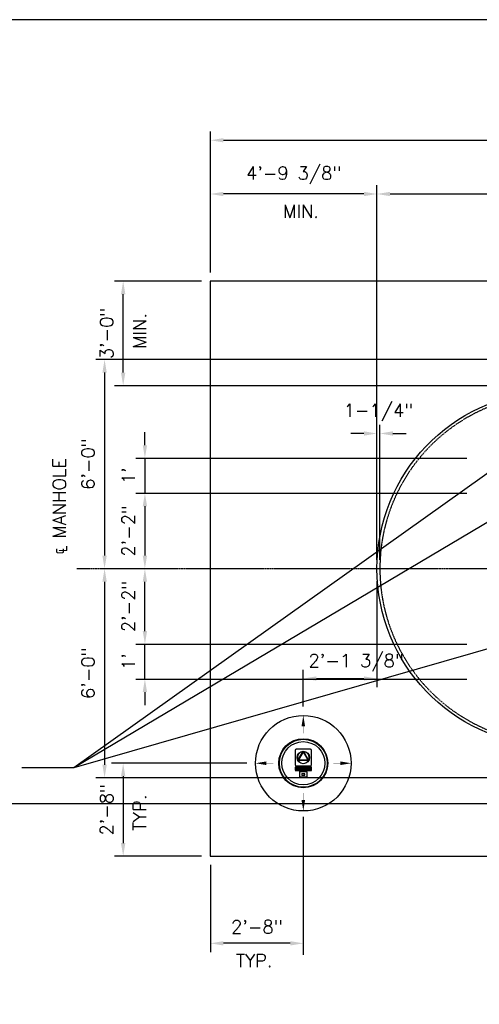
# Model space of a CAD drawing. Extents: x 2963 to 4079, y -422 to 622.
# Tile 1 of 119: x 3147 to 3305, y -83 to 256. Entities that reach past the tile are written whole.
import ezdxf

# ---------------------------------------------------------------- set-up
doc = ezdxf.new("R2010")
doc.units = 0
doc.header["$MEASUREMENT"] = 0
doc.linetypes.add('CENTER1', pattern=[0.6625, 0.5, -0.075, 0.0125, -0.075])
doc.linetypes.add('HIDDEN3', pattern=[0.1875, 0.125, -0.0625])
doc.layers.get('0').update_dxf_attribs({"linetype": 'CONTINUOUS'})
for name, color, linetype in [('CENTERLINE', 3, 'CENTER1'), ('DIM', 3, 'CONTINUOUS'), ('FREEZE-OUTLINE-TITLES', 60, 'CONTINUOUS'), ('MONITOR-WELL-COVER', 2, 'CONTINUOUS'), ('TANK-SLAB', 6, 'CONTINUOUS'), ('TANK-SLOPE', 3, 'CONTINUOUS'), ('TANK-UST', 5, 'CONTINUOUS'), ('TEXT', 3, 'CONTINUOUS')]:
    doc.layers.add(name, color=color, linetype=linetype)
doc.layers.add('FREEZE-LINES', color=8, linetype='CONTINUOUS', plot=False)
doc.styles.add('SIMPLEX', font='simplex')
doc.styles.add('TANK-SLAB$0$SIMPLEX', font='simplex')
doc.dimstyles.new('DIM48', dxfattribs={"dimscale": 48, "dimtxt": 0.09375, "dimasz": 0.09375, "dimexe": 0.0625, "dimexo": 0.0625, "dimgap": 0.0625, "dimtad": 1, "dimdec": 4, "dimzin": 3, "dimdsep": 46, "dimlunit": 4, "dimtxsty": 'SIMPLEX', "dimcen": 0, "dimclrd": 3, "dimclre": 3, "dimclrt": 3, "dimadec": 0, "dimazin": 0, "dimtfac": 1, "dimtdec": 4, "dimtofl": 0, "dimtmove": 2, "dimatfit": 3, "dimfxl": 1, "dimfrac": 2, "dimtolj": 1, "dimtzin": 3, "dimarcsym": 0})

# ---------------------------------------------------------------- blocks, each defined once
blk = doc.blocks.new('*D62')
at = {"layer": 'DIM', "color": 3, "lineweight": -2, "transparency": 16777216}
for p, q in [((3212.92, 168.68), (3212.92, 198.68)), ((3270.27, 69.68), (3270.27, 198.68)), ((3265.77, 195.68), (3217.42, 195.68))]:
    blk.add_line(p, q, dxfattribs=at)
at = {"layer": 'DIM', "color": 3, "transparency": 16777216}
for points in [[(3217.42, 196.43), (3217.42, 194.93), (3212.92, 195.68)], [(3265.77, 196.43), (3265.77, 194.93), (3270.27, 195.68)]]:
    blk.add_solid(points, dxfattribs=at)
at = {"layer": 'DIM', "color": 3, "transparency": 16777216, "insert": (3241.59, 202.11), "char_height": 4.5, "attachment_point": 5, "style": 'SIMPLEX'}
blk.add_mtext('\\A1;4\'-9 3/8"', dxfattribs=at)
blk = doc.blocks.new('*D63')
at = {"layer": 'DIM', "color": 3, "lineweight": -2, "transparency": 16777216}
for p, q in [((3209.92, 165.68), (3179.92, 165.68)), ((3182.92, 134.18), (3182.92, 161.18)), ((3328.91, 129.68), (3179.92, 129.68))]:
    blk.add_line(p, q, dxfattribs=at)
at = {"layer": 'DIM', "color": 3, "transparency": 16777216}
for points in [[(3182.17, 161.18), (3183.67, 161.18), (3182.92, 165.68)], [(3182.17, 134.18), (3183.67, 134.18), (3182.92, 129.68)]]:
    blk.add_solid(points, dxfattribs=at)
at = {"layer": 'DIM', "color": 3, "transparency": 16777216, "insert": (3177.24, 147.68), "char_height": 4.5, "attachment_point": 5, "rotation": 90, "style": 'SIMPLEX'}
blk.add_mtext('\\A1;3\'-0"', dxfattribs=at)
blk = doc.blocks.new('*D64')
at = {"layer": 'DIM', "color": 3, "lineweight": -2, "transparency": 16777216}
for p, q in [((3244.92, -21.78), (3244.92, -65.32)), ((3212.92, -35.32), (3212.92, -65.32)), ((3240.42, -62.32), (3217.42, -62.32))]:
    blk.add_line(p, q, dxfattribs=at)
at = {"layer": 'DIM', "color": 3, "transparency": 16777216}
for points in [[(3217.42, -61.57), (3217.42, -63.07), (3212.92, -62.32)], [(3240.42, -61.57), (3240.42, -63.07), (3244.92, -62.32)]]:
    blk.add_solid(points, dxfattribs=at)
at = {"layer": 'DIM', "color": 3, "transparency": 16777216, "insert": (3228.92, -56.64), "char_height": 4.5, "attachment_point": 5, "style": 'SIMPLEX'}
blk.add_mtext('\\A1;2\'-8"', dxfattribs=at)
blk = doc.blocks.new('*D65')
at = {"layer": 'DIM', "color": 3, "lineweight": -2, "transparency": 16777216}
for p, q in [((3225.48, -0.32), (3179.92, -0.32)), ((3182.92, -4.82), (3182.92, -27.82)), ((3209.92, -32.32), (3179.92, -32.32))]:
    blk.add_line(p, q, dxfattribs=at)
at = {"layer": 'DIM', "color": 3, "transparency": 16777216}
for points in [[(3182.17, -4.82), (3183.67, -4.82), (3182.92, -0.32)], [(3182.17, -27.82), (3183.67, -27.82), (3182.92, -32.32)]]:
    blk.add_solid(points, dxfattribs=at)
at = {"layer": 'DIM', "color": 3, "transparency": 16777216, "insert": (3177.24, -16.32), "char_height": 4.5, "attachment_point": 5, "rotation": 90, "style": 'SIMPLEX'}
blk.add_mtext('\\A1;2\'-8"', dxfattribs=at)
blk = doc.blocks.new('*D66')
at = {"layer": 'DIM', "color": 3, "lineweight": -2, "transparency": 16777216}
for p, q in [((3212.92, 168.68), (3212.92, 217.18)), ((3876.42, 168.68), (3876.42, 217.18)), ((3217.42, 214.18), (3871.92, 214.18))]:
    blk.add_line(p, q, dxfattribs=at)
at = {"layer": 'DIM', "color": 3, "transparency": 16777216}
for points in [[(3217.42, 214.93), (3217.42, 213.43), (3212.92, 214.18)], [(3871.92, 214.93), (3871.92, 213.43), (3876.42, 214.18)]]:
    blk.add_solid(points, dxfattribs=at)
at = {"layer": 'DIM', "color": 3, "transparency": 16777216, "insert": (3544.67, 220.61), "char_height": 4.5, "attachment_point": 5, "style": 'SIMPLEX'}
blk.add_mtext('\\A1;55\'-3 1/2" (F.V. TANK SLAB)', dxfattribs=at)
blk = doc.blocks.new('*D68')
at = {"layer": 'DIM', "color": 3, "lineweight": -2, "transparency": 16777216}
blk.add_line((3274.77, 195.68), (3810.53, 195.68), dxfattribs=at)
at = {"layer": 'DIM', "color": 3, "transparency": 16777216}
for points in [[(3274.77, 196.43), (3274.77, 194.93), (3270.27, 195.68)], [(3810.53, 196.43), (3810.53, 194.93), (3815.03, 195.68)]]:
    blk.add_solid(points, dxfattribs=at)
at = {"layer": 'DIM', "color": 3, "transparency": 16777216, "insert": (3542.65, 202.11), "char_height": 4.5, "attachment_point": 5, "style": 'SIMPLEX'}
blk.add_mtext('\\A1;45\'-4 3/4" (F.V. TANK LENGTH)', dxfattribs=at)
blk = doc.blocks.new('*D72')
at = {"layer": 'DIM', "color": 3, "lineweight": -2, "transparency": 16777216}
for p, q in [((3270.27, 62.32), (3270.27, 25.85)), ((3244.92, 19.22), (3244.92, 31.85)), ((3249.42, 28.85), (3265.77, 28.85))]:
    blk.add_line(p, q, dxfattribs=at)
at = {"layer": 'DIM', "color": 3, "transparency": 16777216}
for points in [[(3249.42, 29.6), (3249.42, 28.1), (3244.92, 28.85)], [(3265.77, 29.6), (3265.77, 28.1), (3270.27, 28.85)]]:
    blk.add_solid(points, dxfattribs=at)
at = {"layer": 'DIM', "color": 3, "transparency": 16777216, "insert": (3263.11, 34.27), "char_height": 4.5, "attachment_point": 5, "style": 'SIMPLEX'}
blk.add_mtext('\\A1;2\'-1 3/8"', dxfattribs=at)
blk = doc.blocks.new('A$C50C34665')
at = {"layer": 'MONITOR-WELL-COVER', "color": 2}
for points in [[(-14.3, 5.8), (-14.3, 4.5), (-14.7, 4.5), (-14.7, 3.4), (-14.3, 3.4), (-14.3, 1), (-12.6, 1), (-12.6, 3.4), (-11.7, 3.4), (-11.7, 4.5), (-12.6, 4.5), (-12.6, 5.4, -0.414214), (-12.3, 5.7), (-11.7, 5.7), (-11.7, 6.7)], [(-3.3, 4.2), (-3.3, 4.2), (-3.3, 5.6), (-4.7, 5.6), (-4.7, 1), (-3.1, 1), (-3.1, 2.9, -0.414214), (-2.2, 3.8), (-2, 3.8), (-2, 5.6, 0.015515), (-2.1, 5.6, 0.024733), (-2.1, 5.6, 0.005946), (-2.2, 5.6, 0.01287), (-2.2, 5.7, 0.049414), (-2.3, 5.7, 0.053929), (-2.4, 5.7, 0.036627), (-2.5, 5.6, 0.042565), (-2.5, 5.6, 0.006291), (-2.6, 5.6, 0.008872), (-2.6, 5.6, 0.009321), (-2.7, 5.5, 0.009742), (-2.7, 5.5, 0.028906), (-2.8, 5.5, 0.027693), (-2.9, 5.4, 0.02663), (-2.9, 5.3, 0.041647), (-2.9, 5.3, 0.000265), (-3, 5.3, 0.000163), (-3, 5.2, 0.000116), (-3, 5.1, 0.000666), (-3.1, 5.1, 0.034843), (-3.1, 5, 0.014153), (-3.1, 4.9, 0.001676), (-3.1, 4.9, -0.00303), (-3.1, 4.8, -0.000398), (-3.1, 4.7, 0.000724), (-3.2, 4.7, 0.00166), (-3.2, 4.6, 0.006697), (-3.2, 4.5, 0.003794), (-3.2, 4.5, 0.000693), (-3.2, 4.4, 0.000272), (-3.2, 4.4, 0.00002), (-3.3, 4.2, 0.002677), (-3.3, 4.2, 0.000101), (-3.3, 4.2)]]:
    blk.add_lwpolyline(points, format="xyb", dxfattribs=at)
for points in [[(9.3, 6.7), (9.3, 6.3), (14.2, 6.3, -0.414214), (14.6, 5.9), (14.6, 0.8, -0.414214), (14.2, 0.4), (-14.5, 0.4), (-14.2, 0), (14.2, 0, 0.414214), (15, 0.9), (15, 5.9, 0.414214), (14.2, 6.7)], [(-11.1, 5.7), (-10.1, 5.7, 0.414214), (-9.8, 6.1), (-9.8, 6.4, 0.414214), (-10.1, 6.7), (-11.1, 6.7, 0.414214), (-11.4, 6.4), (-11.4, 6.1, 0.414214)], [(2.2, 2.2), (1.9, 2.1), (1.8, 2.1), (1.6, 2), (1.4, 2), (1.2, 2), (0.9, 2), (0.7, 2), (0.5, 2), (0.3, 2), (0.1, 2.1), (0, 2.2), (-0.1, 2.3), (-0.2, 2.4), (-0.2, 2.5), (-0.2, 2.9), (2.3, 2.9), (2.3, 3), (2.3, 3.1), (2.3, 3.3), (2.4, 3.4), (2.4, 3.6), (2.4, 3.7, 1), (-1.8, 3.7), (-1.8, 3.5), (-1.8, 3.2), (-1.8, 3), (-1.8, 2.7), (-1.7, 2.5), (-1.7, 2.3), (-1.6, 2), (-1.5, 1.9), (-1.4, 1.7), (-1.3, 1.6), (-1.2, 1.4), (-1, 1.3), (-0.8, 1.2), (-0.6, 1.1), (-0.4, 1), (-0.2, 1), (0.1, 1), (0.5, 0.9), (0.7, 0.9), (1, 1), (1.3, 1), (1.4, 1), (1.6, 1.1), (1.8, 1.1), (2, 1.2), (2, 1.2)], [(1.1, 3.7), (1.1, 3.9, 1), (-0.3, 3.9), (-0.3, 3.7)], [(4.9, 5.7), (5.9, 5.7, 0.414214), (6.3, 6.1), (6.3, 6.4, 0.414214), (5.9, 6.7), (4.9, 6.7, 0.414214), (4.6, 6.4), (4.6, 6.1, 0.414214)], [(9.8, 1.2), (9.8, 2), (9.1, 2, -0.414214), (8.7, 2.5), (8.7, 4.1), (9.8, 4.1), (9.8, 5.6), (8.7, 5.6), (8.7, 6.5), (7.8, 6.5, -0.161868), (6.5, 4.9), (6.5, 4.1), (7, 4.1), (7, 1.8), (7.1, 1.7), (7.1, 1.5), (7.2, 1.4), (7.3, 1.3), (7.3, 1.2), (7.5, 1.2), (7.5, 1.1), (7.8, 1), (8, 1), (8.1, 0.9), (8.3, 0.9), (8.5, 0.9), (8.7, 0.9), (8.8, 1), (9, 1), (9.1, 1), (9.3, 1), (9.4, 1.1), (9.6, 1.1)], [(11.7, 2.5), (11.7, 2.9), (14.1, 2.9), (14.2, 3), (14.2, 3.1), (14.2, 3.3), (14.2, 3.4), (14.2, 3.6), (14.2, 3.7, 1), (10.1, 3.7), (10.1, 3.5), (10.1, 3.2), (10.1, 3), (10.1, 2.7), (10.1, 2.5), (10.2, 2.3), (10.3, 2), (10.4, 1.9), (10.5, 1.7), (10.6, 1.6), (10.7, 1.4), (10.9, 1.3), (11.1, 1.2), (11.2, 1.1), (11.5, 1), (11.7, 1), (12, 1), (12.4, 0.9), (12.6, 0.9), (12.9, 1), (13.1, 1), (13.3, 1), (13.5, 1.1), (13.7, 1.1), (13.9, 1.2), (13.9, 1.2), (14.1, 2.2), (13.8, 2.1), (13.7, 2.1), (13.5, 2), (13.3, 2), (13.1, 2), (12.8, 2), (12.6, 2), (12.4, 2), (12.2, 2), (12, 2.1), (11.9, 2.2), (11.8, 2.3), (11.7, 2.4)], [(13, 3.7), (13, 3.9, 1), (11.6, 3.9), (11.6, 3.7)]]:
    blk.add_lwpolyline(points, format="xyb", close=True, dxfattribs=at)
for points in [[(-11.7, 6.7), (-11.8, 6.8), (-11.9, 6.8), (-12, 6.8), (-12, 6.8), (-12.1, 6.8), (-12.1, 6.8), (-12.2, 6.8), (-12.2, 6.8), (-12.3, 6.8), (-12.3, 6.8), (-12.3, 6.8), (-12.4, 6.8), (-12.4, 6.8), (-12.5, 6.8), (-12.5, 6.8), (-12.5, 6.8), (-12.6, 6.8), (-12.6, 6.8), (-12.7, 6.8), (-12.7, 6.8), (-12.8, 6.8), (-12.8, 6.8), (-12.8, 6.8), (-12.9, 6.8), (-12.9, 6.8), (-13, 6.8), (-13, 6.8), (-13.1, 6.8), (-13.1, 6.8), (-13.2, 6.8), (-13.2, 6.8), (-13.2, 6.8), (-13.3, 6.8), (-13.3, 6.8), (-13.3, 6.8), (-13.4, 6.8), (-13.4, 6.8), (-13.4, 6.7), (-13.5, 6.7), (-13.5, 6.7), (-13.5, 6.7), (-13.5, 6.7), (-13.5, 6.7), (-13.6, 6.7), (-13.6, 6.7), (-13.6, 6.7), (-13.6, 6.7), (-13.7, 6.7), (-13.7, 6.6), (-13.7, 6.6), (-13.7, 6.6), (-13.8, 6.6), (-13.8, 6.6), (-13.8, 6.6), (-13.8, 6.6), (-13.8, 6.5), (-13.8, 6.5), (-13.9, 6.5), (-13.9, 6.5), (-13.9, 6.5), (-13.9, 6.5), (-13.9, 6.5), (-13.9, 6.5), (-13.9, 6.4), (-14, 6.4), (-14, 6.4), (-14, 6.4), (-14, 6.4), (-14, 6.4), (-14.1, 6.3), (-14.1, 6.3), (-14.1, 6.3), (-14.1, 6.3), (-14.1, 6.2), (-14.1, 6.2), (-14.2, 6.2), (-14.2, 6.2), (-14.2, 6.2), (-14.2, 6.1), (-14.2, 6.1), (-14.2, 6.1), (-14.2, 6), (-14.2, 6), (-14.2, 6), (-14.2, 5.9), (-14.3, 5.9), (-14.3, 5.9), (-14.3, 5.8)], [(-7.8, 4.4), (-7.8, 6.7), (-9.4, 6.7), (-9.4, 1), (-7.8, 1), (-7.8, 2.3)], [(-7.8, 4.4), (-7.8, 4.4), (-7.8, 4.4), (-7.8, 4.5), (-7.8, 4.5), (-7.8, 4.6), (-7.8, 4.6), (-7.7, 4.7), (-7.7, 4.7), (-7.7, 4.8), (-7.7, 4.8), (-7.7, 4.8), (-7.7, 4.9), (-7.7, 4.9), (-7.6, 4.9), (-7.6, 5), (-7.6, 5), (-7.6, 5), (-7.6, 5.1), (-7.6, 5.1), (-7.5, 5.1), (-7.5, 5.2), (-7.5, 5.2), (-7.5, 5.2), (-7.5, 5.3), (-7.4, 5.3), (-7.4, 5.3), (-7.4, 5.4), (-7.4, 5.4), (-7.3, 5.4), (-7.3, 5.4), (-7.3, 5.5), (-7.3, 5.5), (-7.2, 5.5), (-7.2, 5.5), (-7.2, 5.5), (-7.1, 5.6), (-7.1, 5.6), (-7.1, 5.6), (-7, 5.6), (-7, 5.6), (-7, 5.6), (-6.9, 5.7), (-6.9, 5.7), (-6.8, 5.7), (-6.8, 5.7), (-6.8, 5.7), (-6.7, 5.7), (-6.7, 5.7), (-6.6, 5.7), (-6.6, 5.7), (-6.5, 5.7), (-6.5, 5.7), (-6.5, 5.7), (-6.4, 5.7), (-6.4, 5.7), (-6.3, 5.7), (-6.3, 5.7), (-6.3, 5.7), (-6.2, 5.7), (-6.2, 5.7), (-6.1, 5.7), (-6.1, 5.7), (-6.1, 5.7), (-6, 5.7), (-6, 5.6), (-5.9, 5.6), (-5.9, 5.6), (-5.9, 5.6), (-5.8, 5.6), (-5.8, 5.6), (-5.8, 5.5), (-5.7, 5.5), (-5.7, 5.5), (-5.7, 5.5), (-5.6, 5.5), (-5.6, 5.4), (-5.6, 5.4), (-5.6, 5.4), (-5.5, 5.4), (-5.5, 5.3), (-5.5, 5.3), (-5.5, 5.3), (-5.4, 5.2), (-5.4, 5.2), (-5.4, 5.2), (-5.4, 5.1), (-5.4, 5.1), (-5.3, 5.1), (-5.3, 5), (-5.3, 5), (-5.3, 5), (-5.3, 4.9), (-5.3, 4.9), (-5.3, 4.9), (-5.2, 4.8), (-5.2, 4.8), (-5.2, 4.8), (-5.2, 4.7), (-5.2, 4.7), (-5.2, 4.6), (-5.2, 4.6), (-5.2, 4.5), (-5.1, 4.5), (-5.1, 4.4), (-5.1, 4.4), (-5.1, 4.4), (-5.1, 4.3), (-5.1, 4.3), (-5.1, 4.2), (-5.1, 4.2), (-5.1, 4.1), (-5.1, 4.1), (-5.1, 4.1), (-5.1, 4), (-5.1, 4), (-5.1, 3.9), (-5.1, 3.9), (-5.1, 3.9), (-5.1, 3.8), (-5.1, 3.8), (-5.1, 3.8), (-5.1, 3.7), (-5.1, 3.7), (-5.1, 3.6), (-5.1, 3.6), (-5.1, 3.6), (-5, 3.5), (-5, 3.5), (-5, 3.5), (-5, 3.4), (-5, 3.4), (-5, 3.4), (-5, 3.3), (-5, 3.3), (-5, 3.3), (-5, 3.2), (-5, 3.2), (-5, 3.2), (-5, 3.1), (-5.1, 3.1), (-5.1, 3.1), (-5.1, 3), (-5.1, 3), (-5.1, 3), (-5.1, 2.9), (-5.1, 2.9), (-5.1, 2.8), (-5.1, 2.8), (-5.1, 2.8), (-5.1, 2.7), (-5.1, 2.7), (-5.1, 2.7), (-5.1, 2.6), (-5.1, 2.6), (-5.1, 2.5), (-5.1, 2.5), (-5.1, 2.5), (-5.1, 2.4), (-5.1, 2.4), (-5.1, 2.3), (-5.1, 2.3), (-5.1, 2.2), (-5.1, 2.2), (-5.2, 2.1), (-5.2, 2.1), (-5.2, 2), (-5.2, 2), (-5.2, 2), (-5.2, 1.9), (-5.2, 1.9), (-5.2, 1.8), (-5.3, 1.8), (-5.3, 1.8), (-5.3, 1.7), (-5.3, 1.7), (-5.3, 1.7), (-5.3, 1.6), (-5.3, 1.6), (-5.4, 1.6), (-5.4, 1.5), (-5.4, 1.5), (-5.4, 1.5), (-5.4, 1.4), (-5.5, 1.4), (-5.5, 1.4), (-5.5, 1.3), (-5.5, 1.3), (-5.6, 1.3), (-5.6, 1.3), (-5.6, 1.2), (-5.6, 1.2), (-5.7, 1.2), (-5.7, 1.2), (-5.7, 1.2), (-5.8, 1.1), (-5.8, 1.1), (-5.8, 1.1), (-5.9, 1.1), (-5.9, 1.1), (-5.9, 1), (-6, 1), (-6, 1), (-6.1, 1), (-6.1, 1), (-6.1, 1), (-6.2, 1), (-6.2, 1), (-6.3, 1), (-6.3, 1), (-6.3, 0.9), (-6.4, 0.9), (-6.4, 0.9), (-6.5, 0.9), (-6.5, 0.9), (-6.5, 0.9), (-6.6, 0.9), (-6.6, 1), (-6.7, 1), (-6.7, 1), (-6.8, 1), (-6.8, 1), (-6.8, 1), (-6.9, 1), (-6.9, 1), (-7, 1), (-7, 1), (-7, 1.1), (-7.1, 1.1), (-7.1, 1.1), (-7.1, 1.1), (-7.2, 1.1), (-7.2, 1.2), (-7.2, 1.2), (-7.3, 1.2), (-7.3, 1.2), (-7.3, 1.2), (-7.3, 1.3), (-7.4, 1.3), (-7.4, 1.3), (-7.4, 1.3), (-7.4, 1.4), (-7.5, 1.4), (-7.5, 1.4), (-7.5, 1.5), (-7.5, 1.5), (-7.5, 1.5), (-7.6, 1.6), (-7.6, 1.6), (-7.6, 1.6), (-7.6, 1.7), (-7.6, 1.7), (-7.6, 1.7), (-7.7, 1.8), (-7.7, 1.8), (-7.7, 1.8), (-7.7, 1.9), (-7.7, 1.9), (-7.7, 2), (-7.7, 2), (-7.8, 2), (-7.8, 2.1), (-7.8, 2.1), (-7.8, 2.2), (-7.8, 2.2), (-7.8, 2.3), (-7.8, 2.3)]]:
    blk.add_lwpolyline(points, dxfattribs=at)
for points in [[(-11.4, 1), (-9.8, 1), (-9.8, 5.4), (-11.4, 5.4)], [(-6.7, 3.1), (-6.7, 3.1), (-6.7, 3.1), (-6.7, 3.1), (-6.7, 3.1), (-6.7, 3.1), (-6.7, 3.1), (-6.7, 3), (-6.7, 3), (-6.7, 3), (-6.7, 3), (-6.7, 3), (-6.7, 3), (-6.7, 3), (-6.7, 2.9), (-6.7, 2.9), (-6.7, 2.9), (-6.7, 2.9), (-6.7, 2.9), (-6.7, 2.9), (-6.7, 2.8), (-6.7, 2.8), (-6.7, 2.8), (-6.7, 2.8), (-6.7, 2.8), (-6.7, 2.7), (-6.7, 2.7), (-6.7, 2.7), (-6.7, 2.7), (-6.7, 2.7), (-6.7, 2.7), (-6.7, 2.7), (-6.8, 2.6), (-6.8, 2.6), (-6.8, 2.6), (-6.8, 2.6), (-6.8, 2.6), (-6.8, 2.6), (-6.8, 2.6), (-6.8, 2.5), (-6.8, 2.5), (-6.8, 2.5), (-6.8, 2.5), (-6.8, 2.5), (-6.8, 2.5), (-6.8, 2.5), (-6.9, 2.5), (-6.9, 2.5), (-6.9, 2.5), (-6.9, 2.4), (-6.9, 2.4), (-6.9, 2.4), (-6.9, 2.4), (-6.9, 2.4), (-6.9, 2.4), (-7, 2.4), (-7, 2.4), (-7, 2.4), (-7, 2.4), (-7, 2.4), (-7, 2.4), (-7, 2.4), (-7.1, 2.4), (-7.1, 2.3), (-7.1, 2.3), (-7.1, 2.3), (-7.1, 2.3), (-7.1, 2.3), (-7.1, 2.3), (-7.2, 2.3), (-7.2, 2.3), (-7.2, 2.3), (-7.2, 2.3), (-7.2, 2.3), (-7.2, 2.3), (-7.3, 2.3), (-7.3, 2.3), (-7.3, 2.3), (-7.3, 2.3), (-7.3, 2.3), (-7.3, 2.3), (-7.4, 2.3), (-7.4, 2.4), (-7.4, 2.4), (-7.4, 2.4), (-7.4, 2.4), (-7.4, 2.4), (-7.4, 2.4), (-7.5, 2.4), (-7.5, 2.4), (-7.5, 2.4), (-7.5, 2.4), (-7.5, 2.4), (-7.5, 2.4), (-7.5, 2.4), (-7.5, 2.4), (-7.5, 2.5), (-7.6, 2.5), (-7.6, 2.5), (-7.6, 2.5), (-7.6, 2.5), (-7.6, 2.5), (-7.6, 2.5), (-7.6, 2.5), (-7.6, 2.5), (-7.6, 2.5), (-7.6, 2.6), (-7.6, 2.6), (-7.6, 2.6), (-7.6, 2.6), (-7.7, 2.6), (-7.7, 2.6), (-7.7, 2.6), (-7.7, 2.7), (-7.7, 2.7), (-7.7, 2.7), (-7.7, 2.7), (-7.7, 2.7), (-7.7, 2.7), (-7.7, 2.7), (-7.7, 2.8), (-7.7, 2.8), (-7.7, 2.8), (-7.7, 2.8), (-7.7, 2.8), (-7.7, 2.9), (-7.7, 2.9), (-7.7, 2.9), (-7.7, 2.9), (-7.7, 2.9), (-7.7, 2.9), (-7.7, 3), (-7.7, 3), (-7.7, 3), (-7.7, 3), (-7.7, 3), (-7.7, 3), (-7.7, 3), (-7.7, 3.1), (-7.7, 3.1), (-7.7, 3.1), (-7.7, 3.1), (-7.8, 3.1), (-7.8, 3.1), (-7.8, 3.1), (-7.8, 3.2), (-7.8, 3.2), (-7.8, 3.2), (-7.8, 3.2), (-7.8, 3.2), (-7.8, 3.2), (-7.8, 3.2), (-7.8, 3.2), (-7.8, 3.3), (-7.8, 3.3), (-7.8, 3.3), (-7.8, 3.3), (-7.8, 3.3), (-7.8, 3.3), (-7.8, 3.3), (-7.8, 3.3), (-7.8, 3.4), (-7.8, 3.4), (-7.7, 3.4), (-7.7, 3.4), (-7.7, 3.4), (-7.7, 3.4), (-7.7, 3.4), (-7.7, 3.5), (-7.7, 3.5), (-7.7, 3.5), (-7.7, 3.5), (-7.7, 3.5), (-7.7, 3.5), (-7.7, 3.5), (-7.7, 3.6), (-7.7, 3.6), (-7.7, 3.6), (-7.7, 3.6), (-7.7, 3.6), (-7.7, 3.6), (-7.7, 3.7), (-7.7, 3.7), (-7.7, 3.7), (-7.7, 3.7), (-7.7, 3.7), (-7.7, 3.8), (-7.7, 3.8), (-7.7, 3.8), (-7.7, 3.8), (-7.7, 3.8), (-7.7, 3.8), (-7.7, 3.8), (-7.7, 3.9), (-7.7, 3.9), (-7.6, 3.9), (-7.6, 3.9), (-7.6, 3.9), (-7.6, 3.9), (-7.6, 3.9), (-7.6, 3.9), (-7.6, 4), (-7.6, 4), (-7.6, 4), (-7.6, 4), (-7.6, 4), (-7.6, 4), (-7.6, 4), (-7.5, 4), (-7.5, 4), (-7.5, 4), (-7.5, 4.1), (-7.5, 4.1), (-7.5, 4.1), (-7.5, 4.1), (-7.5, 4.1), (-7.5, 4.1), (-7.4, 4.1), (-7.4, 4.1), (-7.4, 4.1), (-7.4, 4.1), (-7.4, 4.1), (-7.4, 4.1), (-7.4, 4.1), (-7.3, 4.1), (-7.3, 4.1), (-7.3, 4.1), (-7.3, 4.1), (-7.3, 4.2), (-7.3, 4.2), (-7.2, 4.2), (-7.2, 4.2), (-7.2, 4.2), (-7.2, 4.2), (-7.2, 4.2), (-7.2, 4.2), (-7.1, 4.2), (-7.1, 4.1), (-7.1, 4.1), (-7.1, 4.1), (-7.1, 4.1), (-7.1, 4.1), (-7.1, 4.1), (-7, 4.1), (-7, 4.1), (-7, 4.1), (-7, 4.1), (-7, 4.1), (-7, 4.1), (-7, 4.1), (-6.9, 4.1), (-6.9, 4.1), (-6.9, 4.1), (-6.9, 4.1), (-6.9, 4), (-6.9, 4), (-6.9, 4), (-6.9, 4), (-6.9, 4), (-6.8, 4), (-6.8, 4), (-6.8, 4), (-6.8, 4), (-6.8, 4), (-6.8, 3.9), (-6.8, 3.9), (-6.8, 3.9), (-6.8, 3.9), (-6.8, 3.9), (-6.8, 3.9), (-6.8, 3.9), (-6.8, 3.9), (-6.8, 3.8), (-6.7, 3.8), (-6.7, 3.8), (-6.7, 3.8), (-6.7, 3.8), (-6.7, 3.8), (-6.7, 3.8), (-6.7, 3.7), (-6.7, 3.7), (-6.7, 3.7), (-6.7, 3.7), (-6.7, 3.7), (-6.7, 3.6), (-6.7, 3.6), (-6.7, 3.6), (-6.7, 3.6), (-6.7, 3.6), (-6.7, 3.6), (-6.7, 3.5), (-6.7, 3.5), (-6.7, 3.5), (-6.7, 3.5), (-6.7, 3.5), (-6.7, 3.5), (-6.7, 3.5), (-6.7, 3.4), (-6.7, 3.4), (-6.7, 3.4), (-6.7, 3.4), (-6.7, 3.4), (-6.7, 3.4), (-6.7, 3.4), (-6.7, 3.3), (-6.7, 3.3), (-6.7, 3.3), (-6.7, 3.3), (-6.7, 3.3), (-6.7, 3.3), (-6.7, 3.3), (-6.7, 3.3), (-6.7, 3.2), (-6.7, 3.2), (-6.7, 3.2), (-6.7, 3.2), (-6.7, 3.2), (-6.7, 3.2), (-6.7, 3.2), (-6.7, 3.2)], [(-7.1, 6.3), (-7.1, 6.7), (1.9, 6.7), (1.9, 6.3)], [(2.6, 1), (4.2, 1), (4.2, 6.7), (2.6, 6.7)], [(4.6, 1), (6.3, 1), (6.3, 5.4), (4.6, 5.4)]]:
    blk.add_lwpolyline(points, close=True, dxfattribs=at)
blk = doc.blocks.new('*D75')
at = {"layer": 'DIM', "color": 3, "lineweight": -2, "transparency": 16777216}
for p, q in [((3328.33, 138.69), (3173.52, 138.69)), ((3176.52, 134.19), (3176.52, 71.19))]:
    blk.add_line(p, q, dxfattribs=at)
at = {"layer": 'DIM', "color": 3, "transparency": 16777216}
for points in [[(3175.77, 134.19), (3177.27, 134.19), (3176.52, 138.69)], [(3175.77, 71.19), (3177.27, 71.19), (3176.52, 66.69)]]:
    blk.add_solid(points, dxfattribs=at)
at = {"layer": 'DIM', "color": 3, "transparency": 16777216, "insert": (3170.84, 102.69), "char_height": 4.5, "attachment_point": 5, "rotation": 90, "style": 'SIMPLEX'}
blk.add_mtext('\\A1;6\'-0"', dxfattribs=at)
blk = doc.blocks.new('*D76')
at = {"layer": 'DIM', "color": 3, "lineweight": -2, "transparency": 16777216}
for p, q in [((3176.52, 62.19), (3176.52, -0.81)), ((3328.33, -5.31), (3173.52, -5.31))]:
    blk.add_line(p, q, dxfattribs=at)
at = {"layer": 'DIM', "color": 3, "transparency": 16777216}
for points in [[(3175.77, 62.19), (3177.27, 62.19), (3176.52, 66.69)], [(3175.77, -0.81), (3177.27, -0.81), (3176.52, -5.31)]]:
    blk.add_solid(points, dxfattribs=at)
at = {"layer": 'DIM', "color": 3, "transparency": 16777216, "insert": (3170.84, 30.69), "char_height": 4.5, "attachment_point": 5, "rotation": 90, "style": 'SIMPLEX'}
blk.add_mtext('\\A1;6\'-0"', dxfattribs=at)
blk = doc.blocks.new('*D77')
at = {"layer": 'DIM', "color": 3, "lineweight": -2, "transparency": 16777216}
for p, q in [((3190.4, 109.19), (3190.4, 113.69)), ((3190.4, 88.19), (3190.4, 83.69))]:
    blk.add_line(p, q, dxfattribs=at)
at = {"layer": 'DIM', "color": 3, "transparency": 16777216}
for points in [[(3189.65, 109.19), (3191.15, 109.19), (3190.4, 104.69)], [(3189.65, 88.19), (3191.15, 88.19), (3190.4, 92.69)]]:
    blk.add_solid(points, dxfattribs=at)
at = {"layer": 'DIM', "color": 3, "transparency": 16777216, "insert": (3184.72, 98.69), "char_height": 4.5, "attachment_point": 5, "rotation": 90, "style": 'SIMPLEX'}
blk.add_mtext("\\A1;1'", dxfattribs=at)
blk = doc.blocks.new('*D78')
at = {"layer": 'DIM', "color": 3, "lineweight": -2, "transparency": 16777216}
blk.add_line((3190.4, 88.19), (3190.4, 71.19), dxfattribs=at)
at = {"layer": 'DIM', "color": 3, "transparency": 16777216}
for points in [[(3189.65, 88.19), (3191.15, 88.19), (3190.4, 92.69)], [(3189.65, 71.19), (3191.15, 71.19), (3190.4, 66.69)]]:
    blk.add_solid(points, dxfattribs=at)
at = {"layer": 'DIM', "color": 3, "transparency": 16777216, "insert": (3184.72, 79.69), "char_height": 4.5, "attachment_point": 5, "rotation": 90, "style": 'SIMPLEX'}
blk.add_mtext('\\A1;2\'-2"', dxfattribs=at)
blk = doc.blocks.new('*D79')
at = {"layer": 'DIM', "color": 3, "lineweight": -2, "transparency": 16777216}
for p, q in [((3190.4, 45.19), (3190.4, 49.69)), ((3190.4, 24.19), (3190.4, 19.69))]:
    blk.add_line(p, q, dxfattribs=at)
at = {"layer": 'DIM', "color": 3, "transparency": 16777216}
for points in [[(3189.65, 45.19), (3191.15, 45.19), (3190.4, 40.69)], [(3189.65, 24.19), (3191.15, 24.19), (3190.4, 28.69)]]:
    blk.add_solid(points, dxfattribs=at)
at = {"layer": 'DIM', "color": 3, "transparency": 16777216, "insert": (3184.72, 34.69), "char_height": 4.5, "attachment_point": 5, "rotation": 90, "style": 'SIMPLEX'}
blk.add_mtext("\\A1;1'", dxfattribs=at)
blk = doc.blocks.new('*D80')
at = {"layer": 'DIM', "color": 3, "lineweight": -2, "transparency": 16777216}
blk.add_line((3190.4, 45.19), (3190.4, 62.19), dxfattribs=at)
at = {"layer": 'DIM', "color": 3, "transparency": 16777216}
for points in [[(3189.65, 62.19), (3191.15, 62.19), (3190.4, 66.69)], [(3189.65, 45.19), (3191.15, 45.19), (3190.4, 40.69)]]:
    blk.add_solid(points, dxfattribs=at)
at = {"layer": 'DIM', "color": 3, "transparency": 16777216, "insert": (3184.72, 53.69), "char_height": 4.5, "attachment_point": 5, "rotation": 90, "style": 'SIMPLEX'}
blk.add_mtext('\\A1;2\'-2"', dxfattribs=at)
blk = doc.blocks.new('*D95')
at = {"color": 3, "lineweight": -2, "transparency": 16777216}
for p, q in [((3270.27, 69.68), (3270.27, 116.22)), ((3271.27, 69.68), (3271.27, 116.22)), ((3265.77, 113.22), (3261.27, 113.22)), ((3275.77, 113.22), (3280.27, 113.22))]:
    blk.add_line(p, q, dxfattribs=at)
at = {"color": 3, "transparency": 16777216}
for points in [[(3265.77, 113.97), (3265.77, 112.47), (3270.27, 113.22)], [(3275.77, 113.97), (3275.77, 112.47), (3271.27, 113.22)]]:
    blk.add_solid(points, dxfattribs=at)
at = {"color": 3, "transparency": 16777216, "insert": (3270.77, 120.42), "char_height": 4.5, "attachment_point": 5, "style": 'SIMPLEX'}
blk.add_mtext('\\A1;1-1/4"', dxfattribs=at)

msp = doc.modelspace()

# ---------------------------------------------------------------- linework, layer by layer
at = {"layer": 'CENTERLINE'}
for p, q in [((3166.91648, 66.6856), (3369.13533, 66.6856)), ((3225.45484, -0.31593), (3178.91667, -0.31593)), ((3244.91667, -18.75624), (3244.91667, -66.31593))]:
    msp.add_line(p, q, dxfattribs=at)
at = {"layer": 'DIM'}
for p, q in [((3187.27536, 104.6856), (3301.17593, 104.6856)), ((3190.39752, 104.6856), (3190.39752, 92.6856)), ((3187.27536, 92.6856), (3301.17593, 92.6856)), ((3187.27536, 40.6856), (3301.17593, 40.6856)), ((3190.39752, 28.6856), (3190.39752, 40.6856)), ((3187.27536, 28.6856), (3301.17593, 28.6856))]:
    msp.add_line(p, q, dxfattribs=at)
at = {"layer": 'FREEZE-LINES', "linetype": 'Continuous'}
msp.add_line((4079.29486, -14.31593), (2963.29486, -14.31593), dxfattribs=at)
at = {"layer": 'FREEZE-OUTLINE-TITLES', "color": 60, "linetype": 'Continuous'}
msp.add_lwpolyline([(4079.29486, 255.68774), (2963.29486, 255.68774), (2963.29486, -422.31593), (4079.29486, -422.31593)], close=True, dxfattribs=at)
at = {"layer": 'MONITOR-WELL-COVER', "color": 2}
for points in [[(3242.45703, 4.48721, 0.414213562), (3242.08203, 4.11221), (3242.08203, -0.80708, 0.414213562), (3242.45703, -1.18208), (3247.37632, -1.18208, 0.414213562), (3247.75132, -0.80708), (3247.75132, 4.11221, 0.414213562), (3247.37632, 4.48721)], [(3243.20251, 0.81493), (3244.7844, 3.55586, 0.609772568), (3244.72427, 3.64931, 0.515091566), (3243.09151, 0.82024, 0.609772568)], [(3246.49198, 0.80508, -0.57736514), (3246.43787, 0.71132), (3243.39471, 0.71077, -0.577365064), (3243.34057, 0.80452), (3244.86167, 3.43997, -0.577320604), (3244.96992, 3.43999)], [(3246.74214, 0.82089, 0.515091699), (3245.10836, 3.64938, 0.609772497), (3245.04827, 3.55591), (3246.63114, 0.81555, 0.609772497)], [(3243.28421, 0.48677, 0.514795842), (3246.54956, 0.48736, 0.609932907), (3246.49867, 0.58617), (3243.33506, 0.5856, 0.609932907)]]:
    msp.add_lwpolyline(points, format="xyb", close=True, dxfattribs=at)
at = {"layer": 'MONITOR-WELL-COVER', "color": 2, "flags": 128}
for points in [[(3243.834, -5.11908, -0.414213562), (3243.73557, -5.02066), (3243.73557, -3.24901, -0.414213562), (3243.834, -3.15058), (3245.99935, -3.15058, -0.414213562), (3246.09778, -3.24901), (3246.09778, -5.02066, -0.414213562), (3245.99935, -5.11908)], [(3245.12777, -4.36415), (3245.45935, -4.36415, 0.159100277), (3245.45935, -4.00982), (3245.12777, -4.00982, 0.466252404), (3244.70558, -4.00982), (3244.374, -4.00982, 0.159100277), (3244.374, -4.36415), (3244.70558, -4.36415, 0.466252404)]]:
    msp.add_lwpolyline(points, format="xyb", close=True, dxfattribs=at)
at = {"layer": 'MONITOR-WELL-COVER', "color": 4}
msp.add_circle((3244.91667, -0.31593), 8.4375, dxfattribs=at)
at = {"layer": 'MONITOR-WELL-COVER', "color": 1}
msp.add_circle((3244.91667, -0.31593), 8.25, dxfattribs=at)
at = {"layer": 'MONITOR-WELL-COVER', "color": 2}
for centre, radius in [((3244.91667, -0.31593), 7.4375), ((3244.91667, 1.65257), 2.13227)]:
    msp.add_circle(centre, radius, dxfattribs=at)
at = {"layer": 'TANK-SLAB'}
msp.add_lwpolyline([(3876.42325, -32.31593), (3876.42325, 165.68407), (3212.91667, 165.68407), (3212.91667, -32.31593)], close=True, dxfattribs=at)
at = {"layer": 'TANK-SLOPE', "const_width": 0.125}
for points in [[(3244.91667, 13.62157), (3244.91667, 9.98078)], [(3230.97917, -0.31593), (3234.61996, -0.31593)], [(3258.85417, -0.31593), (3255.21339, -0.31593)], [(3244.91667, -14.25343), (3244.91667, -10.61265)]]:
    msp.add_lwpolyline(points, dxfattribs=at)
at = {"layer": 'TANK-SLOPE'}
msp.add_circle((3244.91667, -0.31593), 16.4375, dxfattribs=at)
for points in [[(3244.29167, 12.37157), (3244.91667, 16.12157), (3245.54167, 12.37157)], [(3232.22917, -0.94093), (3228.47917, -0.31593), (3232.22917, 0.30907)], [(3257.60417, -0.94093), (3261.35417, -0.31593), (3257.60417, 0.30907)], [(3244.29167, -13.00343), (3244.91667, -16.75343), (3245.54167, -13.00343)]]:
    msp.add_solid(points, dxfattribs=at)
at = {"layer": 'TANK-UST'}
msp.add_lwpolyline([(3328.48651, 5.68407, -0.9543276), (3328.48651, 127.68407)], format="xyb", dxfattribs=at)
at = {"layer": 'TANK-UST', "color": 2, "linetype": 'HIDDEN3'}
msp.add_lwpolyline([(3333.02252, 126.68407), (3328.50997, 126.68407, 0.9539575), (3328.50997, 6.68407), (3333.02252, 6.68407), (3428.27272, 6.68407), (3527.29207, 6.68407), (3752.29207, 6.68407), (3756.78527, 6.68407, 0.9539575), (3756.78527, 126.68407), (3752.29207, 126.68407), (3527.29207, 126.68407), (3428.27272, 126.68407)], format="xyb", close=True, dxfattribs=at)
at = {"layer": 'TEXT'}
for p, q in [((3313.31994, 103.10598), (3165.90507, -1.87769)), ((3322.80948, 91.3185), (3165.90507, -1.87769)), ((3327.85713, 44.64034), (3165.90507, -1.87769)), ((3165.90507, -1.87769), (3148.01416, -1.87769))]:
    msp.add_line(p, q, dxfattribs=at)

# ---------------------------------------------------------------- block references
at = {"layer": 'MONITOR-WELL-COVER', "xscale": 0.1906896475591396, "yscale": 0.1906896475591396, "zscale": 0.1906896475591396}
msp.add_blockref('A$C50C34665', (3244.88452, -2.84403), dxfattribs=at)

# ---------------------------------------------------------------- texts
at = {"layer": 'DIM', "style": 'TANK-SLAB$0$SIMPLEX'}
for s, p in [('MIN.', (3237.94331, 187.43022)), ('TYP.', (3221.76302, -70.55085))]:
    msp.add_text(s, height=4.5, dxfattribs=at).set_placement(p)
for s, p in [('MIN.', (3190.871, 142.37046)), ('TYP.', (3190.86721, -23.6002))]:
    msp.add_text(s, height=4.5, rotation=90, dxfattribs=at).set_placement(p)
at = {"layer": 'DIM', "insert": (3158.73339, 104.81284), "char_height": 4.5, "width": 78.1775253, "attachment_point": 3, "rotation": 90, "style": 'TANK-SLAB$0$SIMPLEX'}
msp.add_mtext('℄ MANHOLE ', dxfattribs=at)

# ---------------------------------------------------------------- dimensions: what is measured, and where the dimension line sits
dim = msp.add_linear_dim(base=(3270.27252, 113.22407), p1=(3271.27252, 66.68407), p2=(3270.27252, 66.68407), text='1-1/4"', dimstyle='DIM48')
dim.commit()
dim.dimension.update_dxf_attribs({"geometry": '*D95', "text_midpoint": (3270.77252, 120.41656), "dimtype": 160})
at = {"layer": 'DIM'}
for base, p1, p2, text, picture, middle in [((3876.42325, 214.18407), (3212.91667, 165.68407), (3876.42325, 165.68407), '<> (F.V. TANK SLAB)', '*D66', (3544.66996, 220.61264)), ((3815.0289, 195.68407), (3270.27252, 195.68407), (3815.0289, 195.68407), '<> (F.V. TANK LENGTH)', '*D68', (3542.65071, 202.11264))]:
    dim = msp.add_linear_dim(base=base, p1=p1, p2=p2, text=text, dimstyle='DIM48', dxfattribs=at)
    dim.commit()
    dim.dimension.update_dxf_attribs({"geometry": picture, "text_midpoint": middle})
for base, p1, p2, angle, picture, middle in [((3212.916675, 195.684065), (3270.272523, 66.684065), (3212.916675, 165.684065), 180, '*D62', (3241.594599, 202.112637)), ((3176.52252, 66.6856), (3331.32601, 138.6856), (3176.52252, 66.6856), 270, '*D75', (3170.84395, 102.6856)), ((3190.39752, 66.6856), (3190.39752, 92.6856), (3190.39752, 66.6856), 270, '*D78', (3184.71895, 79.6856)), ((3176.52252, -5.3144), (3176.52252, 66.6856), (3331.32601, -5.3144), 270, '*D76', (3170.84395, 30.6856)), ((3190.39752, 66.6856), (3190.39752, 40.6856), (3190.39752, 66.6856), 90, '*D80', (3184.71895, 53.6856)), ((3182.91667, -32.31593), (3228.47917, -0.31593), (3212.91667, -32.31593), 270, '*D65', (3177.2381, -16.31593)), ((3212.91667, -62.31593), (3244.91667, -18.77733), (3212.91667, -32.31593), 180, '*D64', (3228.91667, -56.63736))]:
    dim = msp.add_linear_dim(base=base, p1=p1, p2=p2, angle=angle, dimstyle='DIM48', dxfattribs=at)
    dim.commit()
    dim.dimension.update_dxf_attribs({"geometry": picture, "text_midpoint": middle})
for base, p1, p2, angle, text, picture, middle in [((3182.91667, 165.68407), (3331.91129, 129.68413), (3212.92285, 165.68407), 90, '3\'-0"', '*D63', (3177.2381, 147.6841)), ((3190.39752, 92.6856), (3190.39752, 104.6856), (3190.39752, 92.6856), 270, "1'", '*D77', (3184.71895, 98.6856)), ((3190.39752, 40.6856), (3190.39752, 28.6856), (3190.39752, 40.6856), 90, "1'", '*D79', (3184.71895, 34.6856))]:
    dim = msp.add_linear_dim(base=base, p1=p1, p2=p2, angle=angle, text=text, dimstyle='DIM48', dxfattribs=at)
    dim.commit()
    dim.dimension.update_dxf_attribs({"geometry": picture, "text_midpoint": middle})
dim = msp.add_linear_dim(base=(3270.272523, 28.846477), p1=(3244.916675, 16.215653), p2=(3270.272523, 65.317505), dimstyle='DIM48', dxfattribs=at)
dim.commit()
dim.dimension.update_dxf_attribs({"geometry": '*D72', "text_midpoint": (3263.10509, 34.273318), "dimtype": 160})

doc.saveas('drawing.dxf')
